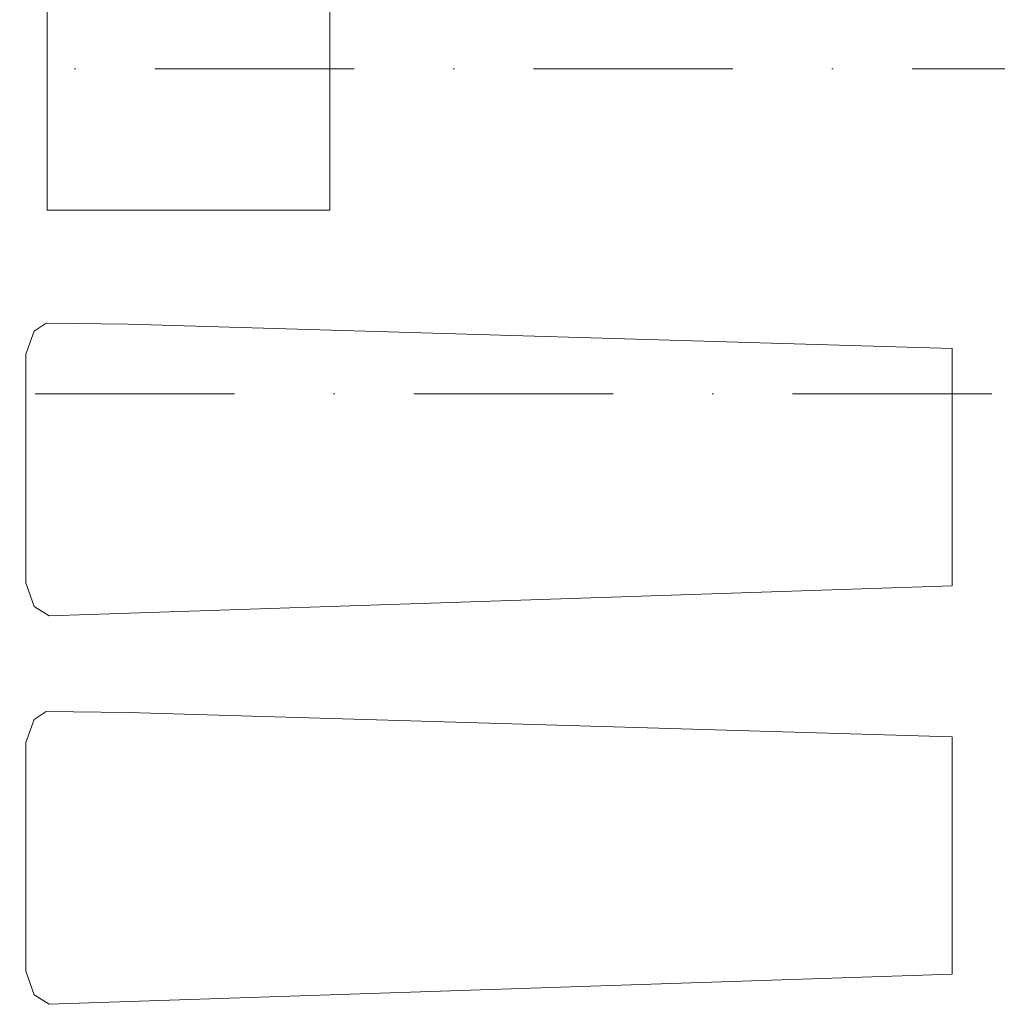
# Model space of a CAD drawing. Header units: millimetres. Extents: x -14761 to 157739, y -22400 to 107990.
# Tile 154 of 228: x 121076 to 122806, y 25345 to 27087. Entities that reach past the tile are written whole.
import ezdxf

# ---------------------------------------------------------------- set-up
doc = ezdxf.new("R2010")
doc.units = ezdxf.units.MM
doc.header["$MEASUREMENT"] = 0
doc.linetypes.add('Штрихпунктирная', pattern=[670.277762, 352.777767, -176.388884, 0, -141.111112])
doc.layers.add('Интерьер - лежаки 2', color=7, linetype='Continuous')
doc.layers.add('Элемент Модели - Оси', color=7, linetype='Continuous')

msp = doc.modelspace()

# ---------------------------------------------------------------- linework, layer by layer
at = {"layer": 'Интерьер - лежаки 2', "color": 7, "linetype": 'Continuous', "lineweight": 15}
for p, q in [((121124.5, 26750), (121124.5, 27250)), ((121624.5, 27250), (121624.5, 26750)), ((121624.5, 26750), (121124.5, 26750))]:
    msp.add_line(p, q, dxfattribs=at)
at = {"layer": 'Интерьер - лежаки 2', "color": 7, "linetype": 'Continuous', "lineweight": 15, "flags": 128}
for points in [[(121267.6, 26548.5), (121122.4, 26550.3), (121101, 26536.2), (121086.5, 26495.5), (121086.4, 26090.6), (121101, 26048.7), (121127.8, 26032), (122726.5, 26085.5), (122726.5, 26505.5)], [(121267.6, 25861.1), (121122.4, 25862.9), (121101, 25848.8), (121086.5, 25808.1), (121086.4, 25403.2), (121101, 25361.3), (121127.8, 25344.6), (122726.5, 25398.1), (122726.5, 25818.1)]]:
    msp.add_lwpolyline(points, close=True, dxfattribs=at)
at = {"layer": 'Элемент Модели - Оси', "color": 7, "linetype": 'Штрихпунктирная', "lineweight": 15}
for p, q in [((-12760.6, 27000), (155650, 27000)), ((-12302.2, 26425), (155191.7, 26425))]:
    msp.add_line(p, q, dxfattribs=at)

doc.saveas('drawing.dxf')
